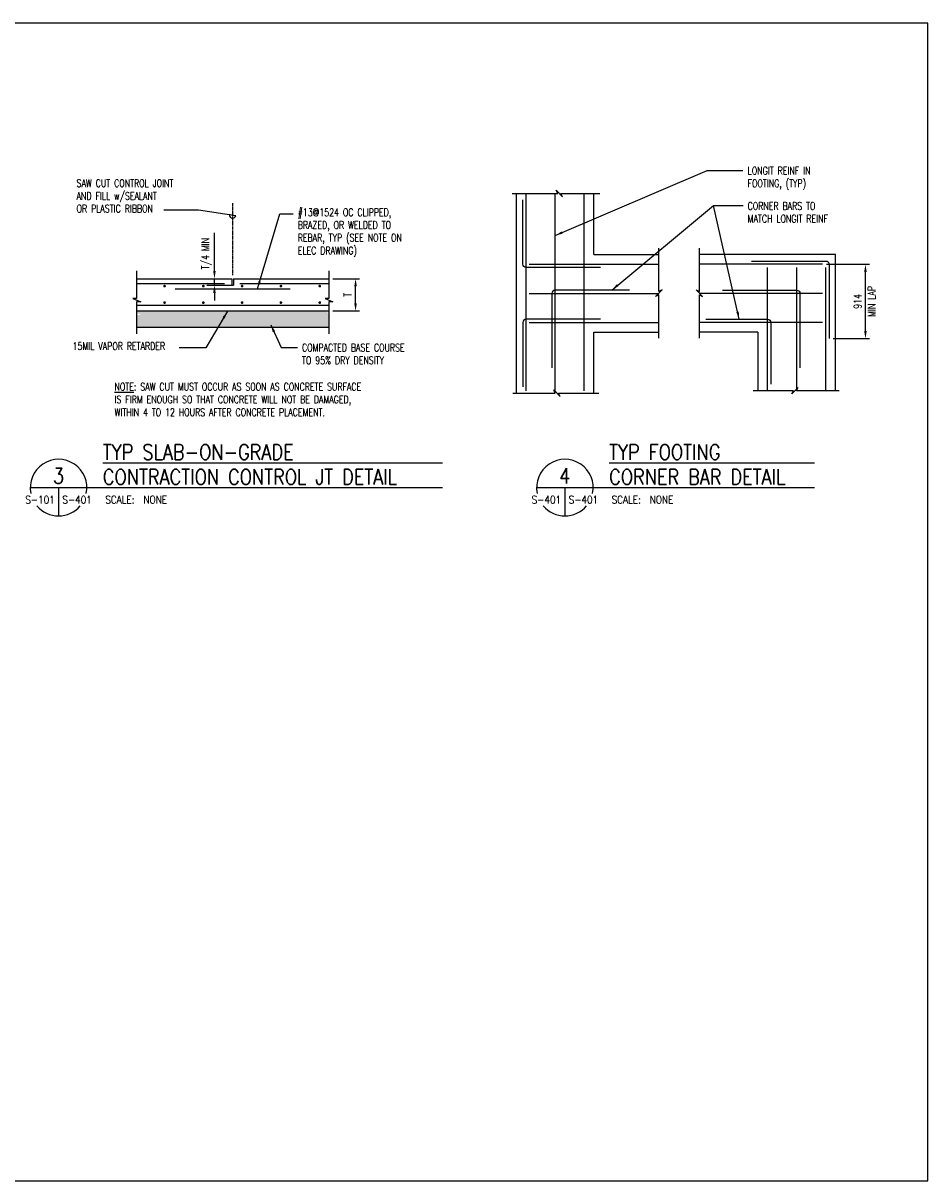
# Model space of a CAD drawing. Header units: millimetres. Extents: x -8170 to 23704, y -2065 to 9093.
# Tile 5 of 6: x 7392 to 14499, y 0 to 9093. Entities that reach past the tile are written whole.
import ezdxf
from ezdxf.enums import TextEntityAlignment as Align

# ---------------------------------------------------------------- set-up
doc = ezdxf.new("R2010")
doc.units = ezdxf.units.MM
doc.linetypes.add('CENTER2', pattern=[1.125, 0.75, -0.125, 0.125, -0.125])
for name, color, linetype in [('S-ANNO-CNTR', 1, 'CENTER2'), ('S-ANNO-DIMS', 2, 'Continuous'), ('S-ANNO-PATT', 1, 'Continuous'), ('S-ANNO-SYMB5', 5, 'Continuous'), ('S-ANNO-TEXT', 3, 'Continuous'), ('S-ANNO-TEXT14', 14, 'Continuous'), ('S-SECT-CONC', 3, 'Continuous'), ('S-SECT-MBND', 1, 'Continuous'), ('S-SECT-RBAR', 5, 'Continuous')]:
    doc.layers.add(name, color=color, linetype=linetype)
doc.styles.add('BASE16', font='romans.shx', dxfattribs={"width": 0.75})
doc.styles.add('ROMANS', font='ROMANS.shx', dxfattribs={"width": 0.8})
doc.dimstyles.new('DIM16', dxfattribs={"dimscale": 16, "dimtxt": 0.125, "dimasz": 0.09375, "dimexe": 0.0625, "dimexo": 0.0625, "dimgap": 0.0625, "dimtad": 1, "dimdec": 4, "dimzin": 3, "dimdsep": 46, "dimlunit": 4, "dimtxsty": 'BASE16', "dimblk": 'ARCHTICK', "dimcen": 0.09, "dimdle": 0.0625, "dimclrd": 256, "dimclre": 256, "dimclrt": 4, "dimadec": 0, "dimazin": 0, "dimtfac": 1, "dimtdec": 4, "dimtmove": 0, "dimatfit": 2, "dimfxl": 1, "dimfrac": 2, "dimtolj": 1, "dimtzin": 0, "dimlwd": -1, "dimlwe": -1, "dimarcsym": 0})

msp = doc.modelspace()

# ---------------------------------------------------------------- hatches: boundary and pattern name
at = {"layer": 'S-ANNO-PATT'}
h = msp.add_hatch(dxfattribs=at)
h.set_pattern_fill('GRAVEL', color=256, scale=99.9998, style=0)
h.set_pattern_definition([(228.0128, (-576.673, -1757.7616), (-799.9982232, -899.998334), [13.4536, -1331.90614]), (184.9697, (-585.673, -1767.7616), (1199.9977052, 99.9989307), [23.08675, -2285.5879]), (132.5104, (-608.673, -1769.7616), (999.9970718, -1099.9986674), [16.2788, -1611.6]), (267.2737, (-647.673, -1794.7615), (99.9994018, 1999.9960295), [21.02376, -2081.35164]), (292.8337, (-648.673, -1815.7615), (-499.9999905, 1199.9972412), [20.61546, -2040.9332]), (357.2737, (-640.673, -1834.7615), (-1999.9960295, 99.9994018), [21.02376, -2081.35164]), (37.6942, (-619.673, -1835.7615), (-1299.9981346, -999.9970405), [27.80284, -2752.4794]), (72.2553, (-597.673, -1818.7615), (699.9996763, 2199.9952231), [26.24875, -2598.6269]), (121.4296, (-589.673, -1793.7616), (-799.9992234, 1299.9969037), [21.09496, -2088.4031]), (175.2364, (-600.673, -1775.762), (1099.9978946, -99.9989533), [24.08315, -1180.07394]), (222.3974, (-624.673, -1773.7616), (-1199.9983351, -1099.9970082), [31.14474, -3083.33133]), (138.8141, (-548.673, -1795.762), (-699.998895, 599.9985313), [10.6301, -1052.3823]), (171.4692, (-556.673, -1788.7616), (1299.9972285, -200.000391), [20.22366, -2002.1471]), (225, (-576.67, -1785.76), (-1e-14, -99.99983), [14.1421, -127.27895]), (203.1986, (-583.673, -1773.762), (499.998973, 199.999733), [7.6158, -753.96]), (291.8014, (-590.673, -1776.762), (-99.99979, 299.999427), [10.7703, -527.74514]), (30.9638, (-586.673, -1786.762), (299.999202, 199.999848), [17.4929, -565.6012]), (161.5651, (-571.673, -1777.762), (199.99964, -99.99964), [12.6491, -303.5781]), (16.3895, (-648.673, -1776.7616), (999.9982198, 299.998671), [17.71996, -1754.281]), (70.3462, (-631.673, -1771.7616), (-399.9987247, -1099.9980136), [14.8661, -1471.73786]), (293.1986, (-571.673, -1757.762), (-199.999733, 499.998973), [15.2315, -746.3443]), (343.6105, (-565.673, -1771.7616), (-999.9982198, 299.998671), [17.71996, -1754.281]), (339.444, (-648.673, -1838.761), (-499.999184, 199.9992), [17.088, -837.3107]), (294.7751, (-632.673, -1844.7614), (-499.998219, 1099.9981422), [14.3178, -1417.46147]), (66.8014, (-570.673, -1857.761), (199.999733, 499.998973), [15.2315, -746.3443]), (17.354, (-564.673, -1843.7615), (-1299.997602, -399.9986502), [16.76307, -1659.5391]), (69.444, (-619.673, -1857.761), (-199.9992, -499.999184), [8.544, -845.8547]), (101.3099, (-576.673, -1857.761), (-99.999563, 399.999275), [5.099, -504.8019]), (165.9638, (-577.673, -1852.761), (299.999455, -99.999606), [20.61546, -391.6942]), (186.009, (-597.673, -1847.7614), (999.997975, 99.9997317), [19.10496, -1891.3885]), (303.6901, (-586.673, -1795.762), (-99.999933, 199.999556), [14.4222, -346.1322]), (353.1572, (-578.673, -1807.7615), (1699.9965365, -200.0003998), [25.17935, -2492.7513]), (60.9454, (-553.673, -1810.762), (-399.999203, -699.9986385), [10.2956, -1019.26536]), (90, (-548.67, -1801.76), (-99.9998, 99.9998), [6, -93.9998]), (120.2564, (-599.673, -1844.7614), (399.9986887, -699.9988456), [13.8924, -1375.34925]), (48.0128, (-606.673, -1832.7615), (799.9982232, 899.998334), [26.90715, -1318.45256]), (0, (-588.67, -1812.76), (99.9998, 99.9998), [25.99995, -73.99985]), (325.3048, (-562.673, -1812.7615), (-999.997426, 699.999461), [15.8114, -1565.3243]), (254.0546, (-549.673, -1821.761), (-99.999789, -399.999213), [14.5602, -713.4494]), (207.646, (-553.673, -1835.7615), (-1899.9957807, -999.9987713), [23.70645, -2346.9427]), (175.4261, (-574.673, -1846.7614), (-1299.9974558, 99.9992801), [25.07985, -2482.90243])])
h.paths.add_polyline_path([(9793.4, 6704.9), (9793.4, 6815.9), (9763, 6829.6), (9793.4, 6829.6), (9793.4, 6831.9), (8283.1, 6831.9), (8283.1, 6815.9), (8315.3, 6801.4), (8283.1, 6801.4), (8283.1, 6704.9)])

# ---------------------------------------------------------------- linework, layer by layer
at = {"layer": 'Defpoints', "ltscale": 10}
msp.add_lwpolyline([(0, 0), (14499, 0), (14499, 9092.5), (0, 9092.5)], close=True, dxfattribs=at)
at = {"layer": 'S-ANNO-CNTR', "ltscale": 10}
msp.add_line((9038.2, 7114.3), (9038.2, 7679.3), dxfattribs=at)
at = {"layer": 'S-ANNO-DIMS'}
for p, q in [((8770, 7624.1), (8496.6, 7624.1)), ((9061.3, 7579.8), (8770, 7624.1))]:
    msp.add_line(p, q, dxfattribs=at)
at = {"layer": 'S-ANNO-DIMS', "color": 2}
for p, q in [((8894.3, 7145.3), (8894.3, 7446)), ((13703.6, 7198.8), (14040.4, 7198.8)), ((14008.8, 6674.6), (14008.8, 7138.8)), ((8752, 7085.3), (8925.9, 7085.3)), ((8834.8, 7034.3), (9032.1, 7034.3)), ((8894.3, 7034.3), (8894.3, 7085.3)), ((9825, 7085.5), (10034.7, 7085.5)), ((10003.1, 6891.9), (10003.1, 7025.5)), ((8894.3, 6974.3), (8894.3, 6914.3)), ((9825, 6831.9), (10034.7, 6831.9)), ((13754.4, 6614.6), (14040.4, 6614.6))]:
    msp.add_line(p, q, dxfattribs=at)
at = {"layer": 'S-ANNO-DIMS'}
msp.add_arc((9036.8, 7586.4), 25.4, 164.85566, 344.85566, dxfattribs=at)
at = {"layer": 'S-ANNO-DIMS', "color": 2}
for points in [[(13998.8, 7138.8), (14018.8, 7138.8), (14008.8, 7198.8)], [(8884.3, 7145.3), (8904.3, 7145.3), (8894.3, 7085.3)], [(8884.3, 6974.3), (8904.3, 6974.3), (8894.3, 7034.3)], [(9993.1, 7025.5), (10013.1, 7025.5), (10003.1, 7085.5)], [(9993.1, 6891.9), (10013.1, 6891.9), (10003.1, 6831.9)], [(13998.8, 6674.6), (14018.8, 6674.6), (14008.8, 6614.6)]]:
    msp.add_solid(points, dxfattribs=at)
at = {"layer": 'S-ANNO-SYMB5'}
for p, q in [((8017.7, 5640.1), (10685, 5640.1)), ((11995.4, 5640.1), (13609.5, 5640.1)), ((7447.4, 5444.7), (8017.7, 5444.7)), ((7669.6, 5444.7), (7669.6, 5222.5)), ((8017.7, 5444.7), (10685, 5444.7)), ((11425.2, 5444.7), (11995.4, 5444.7)), ((11647.4, 5444.7), (11647.4, 5222.5)), ((11995.4, 5444.7), (13609.5, 5444.7))]:
    msp.add_line(p, q, dxfattribs=at)
for centre, start, end in [((7669.6, 5444.7), 348.16523, 191.83477), ((11647.4, 5444.7), 348.16523, 191.83477), ((7669.6, 5444.7), 220.09558, 319.90442), ((11647.4, 5444.7), 220.09558, 319.90442)]:
    msp.add_arc(centre, 222.2, start, end, dxfattribs=at)
at = {"layer": 'S-SECT-CONC'}
for p, q in [((11266.4, 6186), (11266.4, 7754.4)), ((11876, 7275), (11876, 7754.4)), ((11876, 7275), (12385.4, 7275)), ((13773.6, 7275), (12703.8, 7275)), ((13773.6, 6205.3), (13773.6, 7275)), ((8283.1, 7085.5), (9032.1, 7085.5)), ((9032.1, 7085.5), (9032.1, 7034.3)), ((9032.1, 7034.3), (9044.3, 7034.3)), ((9044.3, 7085.5), (9044.3, 7034.3)), ((9044.3, 7085.5), (9793.4, 7085.5)), ((8283.1, 6831.9), (9793.4, 6831.9)), ((11876, 6665.4), (12385.4, 6665.4)), ((11876, 6186), (11876, 6665.4)), ((13164, 6665.4), (12703.8, 6665.4)), ((13164, 6665.4), (13164, 6205.3))]:
    msp.add_line(p, q, dxfattribs=at)
for points in [[(11233, 7754.4), (11591.3, 7754.4), (11578.6, 7779.8), (11629.4, 7729), (11616.7, 7754.4), (11922, 7754.4)], [(12385.4, 6617.4), (12385.4, 6959.5), (12360, 6946.8), (12410.8, 6997.6), (12385.4, 6984.9), (12385.4, 7324.3)], [(12703.8, 6617.4), (12703.8, 6959.5), (12729.2, 6946.8), (12678.4, 6997.6), (12703.8, 6984.9), (12703.8, 7324.3)], [(8283.1, 7147.9), (8283.1, 6931.2), (8252.7, 6931.2), (8315.3, 6903), (8283.1, 6903), (8283.1, 6651.5)], [(9793.4, 7147.9), (9793.4, 6931.2), (9763, 6931.2), (9825.6, 6903), (9793.4, 6903), (9793.4, 6651.5)], [(11238.5, 6186), (11572.2, 6186), (11559.5, 6211.4), (11610.3, 6160.6), (11597.6, 6186), (11913.9, 6186)], [(13801.5, 6205.3), (13467.8, 6205.3), (13480.5, 6230.7), (13429.7, 6179.9), (13442.4, 6205.3), (13126.1, 6205.3)]]:
    msp.add_lwpolyline(points, dxfattribs=at)
at = {"layer": 'S-SECT-MBND'}
msp.add_line((8283.1, 6704.9), (9793.4, 6704.9), dxfattribs=at)
at = {"layer": 'S-SECT-RBAR'}
for p, q in [((11342.6, 6205.3), (11342.6, 7754.4)), ((11571.2, 6205.3), (11571.2, 7754.4)), ((11799.8, 6205.3), (11799.8, 7754.4)), ((11368, 7198.8), (12385.4, 7198.8)), ((13672, 7198.8), (12703.8, 7198.8)), ((13240.2, 6205.3), (13240.2, 7173.4)), ((13468.8, 6205.3), (13468.8, 7173.4)), ((13697.4, 6205.3), (13697.4, 7173.4)), ((11368, 6970.2), (12383.5, 6970.2)), ((13672, 6970.2), (12705.8, 6970.2)), ((11368, 6741.6), (12385.4, 6741.6)), ((13672, 6741.6), (12703.8, 6741.6))]:
    msp.add_line(p, q, dxfattribs=at)
at = {"layer": 'S-SECT-RBAR', "linetype": 'Continuous', "ltscale": 0.371}
for p, q in [((8283.1, 7047.7), (8973.9, 7047.7)), ((8586.8, 7006.6), (9489.6, 7006.6)), ((9093.7, 7047.7), (9793.4, 7047.7)), ((8283.1, 6877.6), (9793.4, 6877.6))]:
    msp.add_line(p, q, dxfattribs=at)
at = {"layer": 'S-SECT-RBAR'}
for points in [[(11926.8, 7173.4), (11342.6, 7173.4, -0.414214), (11317.2, 7198.8), (11317.2, 7703.6)], [(13113.2, 7224.2), (13697.4, 7224.2, -0.414214), (13722.8, 7198.8), (13722.8, 6614.6)], [(12155.4, 6995.6), (11571.2, 6995.6, 0.414214), (11545.8, 6970.2), (11545.8, 6386)], [(12884.6, 6995.6), (13468.8, 6995.6, -0.414214), (13494.2, 6970.2), (13494.2, 6386)], [(11926.8, 6767), (11342.6, 6767, 0.414214), (11317.2, 6741.6), (11317.2, 6236.8)], [(12754.6, 6767), (13240.2, 6767, -0.414214), (13265.6, 6741.6), (13265.6, 6256.1)]]:
    msp.add_lwpolyline(points, format="xyb", dxfattribs=at)
at = {"layer": 'S-SECT-RBAR', "const_width": 10.6}
for points in [[(8497.1, 7027.1, 1), (8507.7, 7027.1, 1)], [(8801.9, 7027.1, 1), (8812.5, 7027.1, 1)], [(9106.7, 7027.1, 1), (9117.3, 7027.1, 1)], [(9411.5, 7027.1, 1), (9422.1, 7027.1, 1)], [(9716.3, 7027.1, 1), (9726.9, 7027.1, 1)], [(8497.1, 6897.8, 1), (8507.7, 6897.8, 1)], [(8801.9, 6897.8, 1), (8812.5, 6897.8, 1)], [(9106.7, 6897.8, 1), (9117.3, 6897.8, 1)], [(9411.5, 6897.8, 1), (9422.1, 6897.8, 1)], [(9716.3, 6897.8, 1), (9726.9, 6897.8, 1)]]:
    msp.add_lwpolyline(points, format="xyb", close=True, dxfattribs=at)

# ---------------------------------------------------------------- texts
at = {"layer": 'S-ANNO-TEXT', "style": 'ROMANS', "width": 0.85}
for s, p in [('S-101', (7639.9, 5319.7)), ('S-401', (11617.7, 5319.7))]:
    msp.add_text(s, height=60, dxfattribs=at).set_placement(p, align=Align.RIGHT)
for s, p in [('S-401', (7699.4, 5319.7)), ('SCALE:  NONE', (8037, 5319.7)), ('S-401', (11677.1, 5319.7)), ('SCALE:  NONE', (12014.7, 5319.7))]:
    msp.add_text(s, height=60, dxfattribs=at).set_placement(p)
at = {"layer": 'S-ANNO-TEXT', "char_height": 60, "attachment_point": 1, "style": 'BASE16'}
for s, insert, width in [('LONGIT REINF IN \\PFOOTING, (TYP)', (13083.2, 7963.8), 922.539), ('SAW CUT CONTROL JOINT\\PAND FILL w/SEALANT\\POR PLASTIC RIBBON', (7811.4, 7865.6), 1121.822), ('#13@1524 OC CLIPPED, BRAZED, OR WELDED TO REBAR, TYP (SEE NOTE ON ELEC DRAWING)', (9548.8, 7636.8), 922.539), ('CORNER BARS TO\\PMATCH LONGIT REINF', (13083.2, 7686.7), 922.539), ('15MIL VAPOR RETARDER', (7779.9, 6585.9), 1121.822), ('COMPACTED BASE COURSE\\PTO 95% DRY DENSITY', (9582.4, 6574.1), 1121.822), ('{\\LNOTE}: SAW CUT MUST OCCUR AS SOON AS CONCRETE SURFACE\\PIS FIRM ENOUGH SO THAT CONCRETE WILL NOT BE DAMAGED,\\PWITHIN 4 TO 12 HOURS AFTER CONCRETE PLACEMENT.', (8109.3, 6266.6), 2330.263)]:
    msp.add_mtext(s, dxfattribs=dict(at, insert=insert, width=width))
at = {"layer": 'S-ANNO-TEXT', "char_height": 60, "attachment_point": 5, "rotation": 90, "style": 'BASE16'}
for s, insert in [('T/4 MIN', (8832.7, 7282)), ('MIN LAP', (14056.4, 6906.7)), ('T', (9941.5, 6958.7)), ('\\A1;914', (13947.2, 6906.7))]:
    msp.add_mtext(s, dxfattribs=dict(at, insert=insert))
at = {"layer": 'S-ANNO-TEXT14', "style": 'ROMANS', "width": 0.85}
for s, p in [('TYP SLAB-ON-GRADE', (8017.7, 5664.1)), ('TYP FOOTING', (11995.4, 5664.1)), ('CONTRACTION CONTROL JT DETAIL', (8017.7, 5468.6)), ('CORNER BAR DETAIL', (11995.4, 5468.6))]:
    msp.add_text(s, height=120, dxfattribs=at).set_placement(p)
for s, p in [('3', (7669.6, 5476.4)), ('4', (11647.4, 5476.4))]:
    msp.add_text(s, height=120, dxfattribs=at).set_placement(p, align=Align.CENTER)

# ---------------------------------------------------------------- leaders
at = {"layer": 'S-ANNO-DIMS'}
for points in [[(11571.2, 7424.5), (12766.5, 7934.6), (13044.7, 7934.6)], [(12015.5, 6995.6), (12816.3, 7659.7), (13047.5, 7659.7)], [(13016.8, 6767), (12816.3, 7659.7)], [(9232.2, 7006.6), (9408.4, 7594), (9513.8, 7594)], [(8997.6, 6829.8), (8827, 6543.3), (8616.5, 6543.3)], [(9336.5, 6724), (9419.1, 6544.7), (9546.6, 6544.7)]]:
    msp.add_leader(points, dimstyle='DIM16', override={"dimscale": 20, "dimtxt": 3, "dimasz": 3, "dimexe": 1.58, "dimexo": 1.58, "dimgap": 1.58, "dimtad": 0, "dimtoh": 1, "dimdec": 0, "dimlunit": 2, "dimdle": 0, "dimclrd": 2, "dimclre": 2, "dimtfac": 0.7, "dimtdec": 0, "dimtix": 1, "dimtmove": 1}, dxfattribs=at)

doc.saveas('drawing.dxf')
